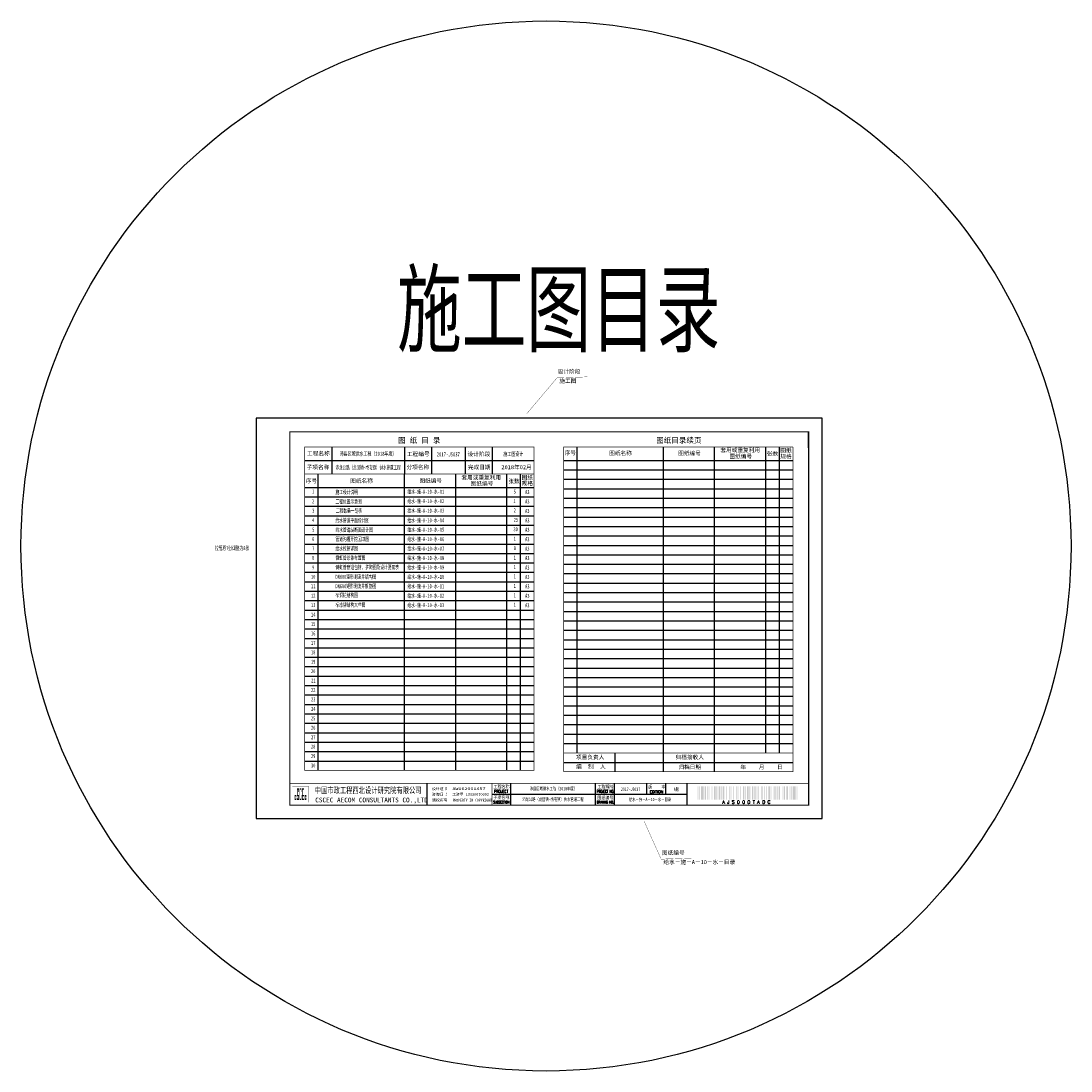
# Model space of a CAD drawing. Extents: x 5956 to 11120, y 3346 to 7374.
# Tile 9 of 9: x 10341 to 11120, y 4972 to 5751. Entities that reach past the tile are written whole.
import ezdxf
from ezdxf.enums import TextEntityAlignment as Align

# ---------------------------------------------------------------- set-up
doc = ezdxf.new("R2010")
doc.units = 0
doc.layers.get('0').update_dxf_attribs({"linetype": 'CONTINUOUS'})
doc.layers.add('0-辅助线', color=6, linetype='CONTINUOUS', plot=False)
for name, color, linetype in [('GPSCOMMON', 7, 'CONTINUOUS'), ('PP-COM', 7, 'CONTINUOUS'), ('可编辑', 7, 'CONTINUOUS')]:
    doc.layers.add(name, color=color, linetype=linetype)
doc.styles.add('gpshz', font='tssdeng.shx', dxfattribs={"width": 0.7, "height": 2.5, "bigfont": 'hztxt.shx'})
doc.styles.get("Standard").update_dxf_attribs({"font": 'rs.shx', "bigfont": 'hztxt.shx'})
doc.styles.add('图签', font='txt', dxfattribs={"width": 0.66})
doc.styles.add('图签 1', font='romanc.shx', dxfattribs={"width": 0.8})
doc.styles.add('宋体', font='txt')

# ---------------------------------------------------------------- blocks, each defined once
blk = doc.blocks.new('*U15')
at = {"linetype": 'Continuous', "ltscale": 0.055}
h = blk.add_hatch(color=5, dxfattribs=at)
h.paths.add_polyline_path([(29.58, 15.44), (29.58, 14.79), (29.15, 14.79), (29.15, 16.46), (29.58, 16.46), (29.58, 15.89), (29.99, 15.89), (29.99, 17.52), (28.74, 17.52), (28.74, 13.8), (29.99, 13.8), (29.99, 15.44)])
h.paths.add_polyline_path([(30.4, 15.44), (30.4, 13.8), (31.92, 13.8), (31.92, 17.52), (30.81, 17.52), (30.81, 21.38), (31.51, 21.38), (31.51, 19.57), (31.92, 19.57), (31.92, 22.37), (30.4, 22.37), (30.4, 16.46), (31.51, 16.46), (31.51, 14.79), (30.81, 14.79), (30.81, 15.44)])
h.paths.add_polyline_path([(33.3, 17.52), (33.3, 14.79), (32.74, 14.79), (32.74, 21.38), (33.3, 21.38), (33.3, 19.57), (33.71, 19.57), (33.71, 22.37), (32.33, 22.37), (32.33, 13.8), (33.71, 13.8), (33.71, 17.52)])
h.paths.add_polyline_path([(35.66, 22.37), (34.12, 22.37), (34.12, 13.8), (35.66, 13.8), (35.66, 14.79), (34.53, 14.79), (34.53, 16.46), (35.66, 16.46), (35.66, 17.52), (34.53, 17.52), (34.53, 21.38), (35.66, 21.38)])
h.paths.add_polyline_path([(36.9, 15.44), (36.9, 14.79), (36.48, 14.79), (36.48, 16.46), (36.9, 16.46), (36.9, 15.89), (37.31, 15.89), (37.31, 17.52), (36.07, 17.52), (36.07, 13.8), (37.31, 13.8), (37.31, 15.44)])
at = {"color": 5}
blk.add_line((410, 275), (410, 287), dxfattribs=at)
for p, q in [((127, 10), (127, 26)), ((189, 10), (189, 26)), ((252, 10), (252, 26)), ((266, 10), (266, 26)), ((290, 18), (290, 26)), ((304, 18), (304, 26)), ((320, 10), (320, 26)), ((175, 18), (320, 18))]:
    blk.add_line(p, q)
at = {"color": 7}
blk.add_lwpolyline([(0, 0), (420, 0), (420, 297), (0, 297)], close=True, dxfattribs=at)
blk.add_lwpolyline([(410, 10, 1, 1, 0), (410, 287, 0.75, 0.75, 0), (25, 287, 0.75, 0.75, 0), (25, 10, 0.75, 0.75, 0), (410, 10, 0.75, 0.75, 0)], format="xyseb", dxfattribs=at)
at = {"color": 7, "const_width": 0.5}
blk.add_lwpolyline([(410, 26), (410, 10), (25, 10), (25, 26), (410, 26)], dxfattribs=at)
at = {"color": 5, "const_width": 0.129}
blk.add_lwpolyline([(27, 12), (39, 12), (39, 24), (27, 24)], close=True, dxfattribs=at)
for points in [[(175, 10, 0.5, 0.5, 0), (175, 26, 0, 0, 0)], [(320, 10.34, 0.5, 0.5, 0), (320, 26, 0, 0, 0)]]:
    blk.add_lwpolyline(points, format="xyseb")
for points in [[(327.65, 13.95), (327.65, 23.95), (328.2, 13.95), (328.2, 23.95)], [(328.85, 13.95), (328.85, 23.95), (329.4, 13.95), (329.4, 23.95)], [(330.05, 13.95), (330.05, 23.95), (332.25, 13.95), (332.25, 23.95)], [(332.9, 13.95), (332.9, 23.95), (334, 13.95), (334, 23.95)], [(334.65, 13.95), (334.65, 23.95), (335.2, 13.95), (335.2, 23.95)], [(335.85, 13.95), (335.85, 23.95), (336.4, 13.95), (336.4, 23.95)], [(338.15, 13.95), (338.15, 23.95), (338.7, 13.95), (338.7, 23.95)], [(339.9, 13.95), (339.9, 23.95), (341, 13.95), (341, 23.95)], [(341.65, 13.95), (341.65, 23.95), (342.2, 13.95), (342.2, 23.95)], [(343.4, 13.95), (343.4, 23.95), (344.5, 13.95), (344.5, 23.95)], [(345.15, 13.95), (345.15, 23.95), (345.7, 13.95), (345.7, 23.95)], [(346.35, 13.95), (346.35, 23.95), (347.45, 13.95), (347.45, 23.95)], [(348.65, 13.95), (348.65, 23.95), (349.2, 13.95), (349.2, 23.95)], [(350.95, 13.95), (350.95, 23.95), (351.5, 13.95), (351.5, 23.95)], [(352.15, 13.95), (352.15, 23.95), (352.7, 13.95), (352.7, 23.95)], [(353.9, 13.95), (353.9, 23.95), (354.45, 13.95), (354.45, 23.95)], [(356.2, 13.95), (356.2, 23.95), (356.75, 13.95), (356.75, 23.95)], [(357.4, 13.95), (357.4, 23.95), (357.95, 13.95), (357.95, 23.95)], [(359.15, 13.95), (359.15, 23.95), (359.7, 13.95), (359.7, 23.95)], [(361.45, 13.95), (361.45, 23.95), (362, 13.95), (362, 23.95)], [(362.65, 13.95), (362.65, 23.95), (363.2, 13.95), (363.2, 23.95)], [(364.4, 13.95), (364.4, 23.95), (365.5, 13.95), (365.5, 23.95)], [(366.15, 13.95), (366.15, 23.95), (366.7, 13.95), (366.7, 23.95)], [(367.9, 13.95), (367.9, 23.95), (369, 13.95), (369, 23.95)], [(369.65, 13.95), (369.65, 23.95), (370.75, 13.95), (370.75, 23.95)], [(371.4, 13.95), (371.4, 23.95), (371.95, 13.95), (371.95, 23.95)], [(372.6, 13.95), (372.6, 23.95), (373.15, 13.95), (373.15, 23.95)], [(374.9, 13.95), (374.9, 23.95), (376, 13.95), (376, 23.95)], [(377.2, 13.95), (377.2, 23.95), (377.75, 13.95), (377.75, 23.95)], [(378.4, 13.95), (378.4, 23.95), (378.95, 13.95), (378.95, 23.95)], [(380.15, 13.95), (380.15, 23.95), (381.25, 13.95), (381.25, 23.95)], [(381.9, 13.95), (381.9, 23.95), (382.45, 13.95), (382.45, 23.95)], [(384.2, 13.95), (384.2, 23.95), (384.75, 13.95), (384.75, 23.95)], [(385.4, 13.95), (385.4, 23.95), (385.95, 13.95), (385.95, 23.95)], [(386.6, 13.95), (386.6, 23.95), (387.15, 13.95), (387.15, 23.95)], [(387.8, 13.95), (387.8, 23.95), (388.9, 13.95), (388.9, 23.95)], [(390.65, 13.95), (390.65, 23.95), (391.2, 13.95), (391.2, 23.95)], [(391.85, 13.95), (391.85, 23.95), (392.4, 13.95), (392.4, 23.95)], [(393.6, 13.95), (393.6, 23.95), (394.7, 13.95), (394.7, 23.95)], [(395.9, 13.95), (395.9, 23.95), (396.45, 13.95), (396.45, 23.95)], [(397.1, 13.95), (397.1, 23.95), (397.65, 13.95), (397.65, 23.95)], [(398.3, 13.95), (398.3, 23.95), (400.5, 13.95), (400.5, 23.95)], [(401.15, 13.95), (401.15, 23.95), (401.7, 13.95), (401.7, 23.95)], [(401.7, 13.95), (401.7, 23.95), (401.7, 13.95), (401.7, 23.95)], [(401.7, 13.95), (401.7, 23.95), (401.7, 13.95), (401.7, 23.95)], [(401.7, 13.95), (401.7, 23.95), (401.7, 13.95), (401.7, 23.95)], [(401.7, 13.95), (401.7, 23.95), (401.7, 13.95), (401.7, 23.95)], [(401.7, 13.95), (401.7, 23.95), (401.7, 13.95), (401.7, 23.95)], [(401.7, 13.95), (401.7, 23.95), (401.7, 13.95), (401.7, 23.95)], [(401.7, 13.95), (401.7, 23.95), (401.7, 13.95), (401.7, 23.95)], [(401.7, 13.95), (401.7, 23.95), (401.7, 13.95), (401.7, 23.95)], [(401.7, 13.95), (401.7, 23.95), (401.7, 13.95), (401.7, 23.95)], [(401.7, 13.95), (401.7, 23.95), (401.7, 13.95), (401.7, 23.95)], [(401.7, 13.95), (401.7, 23.95), (401.7, 13.95), (401.7, 23.95)], [(401.7, 13.95), (401.7, 23.95), (401.7, 13.95), (401.7, 23.95)], [(401.7, 13.95), (401.7, 23.95), (401.7, 13.95), (401.7, 23.95)], [(401.7, 13.95), (401.7, 23.95), (401.7, 13.95), (401.7, 23.95)], [(401.7, 13.95), (401.7, 23.95), (401.7, 13.95), (401.7, 23.95)], [(401.7, 13.95), (401.7, 23.95), (401.7, 13.95), (401.7, 23.95)], [(401.7, 13.95), (401.7, 23.95), (401.7, 13.95), (401.7, 23.95)]]:
    blk.add_solid(points)
at = {"color": 7, "linetype": 'Continuous', "style": '图签'}
for s, height, width, p in [('中国市政工程西北设计研究院有限公司', 4.5, 0.74, (43.58, 18.68)), ('AW162001457', 2, 1.64, (145.73, 21.13)), ('CSCEC AECOM CONSULTANTS CO.,LTD', 3.5, 1.03, (43.89, 11.97)), ('PROPERTY IN COPYRIGHT', 2, 0.85, (145.91, 12.6))]:
    blk.add_text(s, height=height, dxfattribs=dict(at, width=width)).set_placement(p)
for s, p in [('设计证书', (130.66, 21.11)), ('咨询证书', (130.56, 16.9)), ('工咨甲 13320070002', (145.61, 16.9)), ('版权所有', (130.76, 12.66))]:
    blk.add_text(s, height=2, dxfattribs=at).set_placement(p)
at = {"color": 7, "linetype": 'Continuous'}
for s, height, style, width, p in [('工程名称', 2.5, '图签', 0.85, (182.18, 22.37)), ('工程编号', 2.5, '图签', 0.85, (259.42, 22.41)), ('版    本', 2.5, '图签', 0.85, (297.36, 22.27)), ('子项名称', 2.5, '图签', 0.85, (182.05, 14.39)), ('PROJECT', 2, '图签 1', 0.85, (181.94, 19.14)), ('图纸编号', 2.5, '图签', 0.85, (259.21, 14.17)), ('PROJECT NO.', 2, '图签 1', 0.59, (259.35, 19.15)), ('SUBSECTION', 2, '图签 1', 0.6, (182.02, 11.15)), ('DRAWING NO.', 2, '图签 1', 0.59, (259.16, 11.1))]:
    blk.add_text(s, height=height, dxfattribs=dict(at, style=style, width=width)).set_placement(p, align=Align.CENTER)
at = {"color": 7, "linetype": 'Continuous', "style": '图签 1'}
blk.add_text('EDITION', height=2, dxfattribs=at).set_placement((297.12, 18.85), align=Align.CENTER)
blk.add_text('A J S 0 0 0 T A D C ', height=2.5).set_placement((364.68, 13.45), align=Align.TOP_CENTER)
at = {"style": '图签'}
for tag, height, width, p, p2 in [('工程名称-图框', 3, 1.737888, (59.04, 269.15), (107.24, 269.15)), ('工程编号-图框', 3, 0.802427, (131.58, 268.64), (153.83, 268.64)), ('设计阶段-图框', 3, 0.802427, (179.72, 268.93), (201.97, 268.93)), ('子项名称-图框', 3, 1.737888, (59.04, 258.93), (107.24, 258.93)), ('工程名称', 2.5, 4.154745, (191.08, 20.92), (250.17, 20.92)), ('子项名称', 2.5, 4.226601, (190.24, 12.96), (250.36, 12.96)), ('工程编号', 2.5, 1.564732, (266.8, 20.47), (289.06, 20.47)), ('图纸编号', 2.5, 3.659373, (266.3, 12.87), (318.35, 12.87)), ('版本', 2.5, 1.989659, (304.84, 20.4), (318.99, 20.4))]:
    blk.add_attdef(tag, text='', height=height, dxfattribs=dict(at, width=width)).set_placement(p, p2, align=Align.FIT)
blk = doc.blocks.new('20180504.1607227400')
at = {"layer": '0-辅助线', "color": 3}
blk.add_circle((10730.73, 5361.38), 389.54, dxfattribs=at)
at = {"layer": 'PP-COM', "color": 3, "const_width": 0.2, "flags": 128}
for points in [[(10716.38, 5459.46), (10738.87, 5486.06), (10761.33, 5486.87)], [(10803.57, 5157.09), (10816.14, 5129.04), (10838.61, 5129.85)]]:
    blk.add_lwpolyline(points, dxfattribs=at)
at = {"layer": '可编辑'}
for p, q in [((10571.78, 5434.85), (10571.78, 5414.85)), ((10625.78, 5434.85), (10625.78, 5414.85)), ((10645.78, 5434.85), (10645.78, 5414.85)), ((10670.78, 5434.85), (10670.78, 5414.85)), ((10690.78, 5434.85), (10690.78, 5414.85)), ((10753.91, 5207.85), (10753.91, 5434.85)), ((10817.91, 5193.85), (10817.91, 5434.85)), ((10855.79, 5193.85), (10855.79, 5434.85)), ((10893.91, 5207.85), (10893.91, 5434.85)), ((10903.91, 5207.85), (10903.91, 5434.85)), ((10551.78, 5424.85), (10721.78, 5424.85)), ((10743.91, 5424.85), (10913.91, 5424.85)), ((10561.78, 5194.85), (10561.78, 5414.85)), ((10625.78, 5194.85), (10625.78, 5414.85)), ((10663.78, 5194.85), (10663.78, 5414.85)), ((10701.78, 5194.85), (10701.78, 5414.85)), ((10711.78, 5194.85), (10711.78, 5414.85)), ((10743.91, 5417.85), (10913.91, 5417.85)), ((10743.91, 5410.85), (10913.91, 5410.85)), ((10551.78, 5404.85), (10721.78, 5404.85)), ((10743.91, 5403.85), (10913.91, 5403.85)), ((10551.78, 5397.85), (10721.78, 5397.85)), ((10743.91, 5396.85), (10913.91, 5396.85)), ((10551.78, 5390.85), (10721.78, 5390.85)), ((10551.78, 5383.85), (10721.78, 5383.85)), ((10743.91, 5389.85), (10913.91, 5389.85)), ((10551.78, 5376.85), (10721.78, 5376.85)), ((10743.91, 5382.85), (10913.91, 5382.85)), ((10743.91, 5375.85), (10913.91, 5375.85)), ((10551.78, 5369.85), (10721.78, 5369.85)), ((10743.91, 5368.85), (10913.91, 5368.85)), ((10551.78, 5362.85), (10721.78, 5362.85)), ((10743.91, 5361.85), (10913.91, 5361.85)), ((10551.78, 5355.85), (10721.78, 5355.85)), ((10743.91, 5354.85), (10913.91, 5354.85)), ((10551.78, 5348.85), (10721.78, 5348.85)), ((10743.91, 5347.85), (10913.91, 5347.85)), ((10551.78, 5341.85), (10721.78, 5341.85)), ((10743.91, 5340.85), (10913.91, 5340.85)), ((10551.78, 5334.85), (10721.78, 5334.85)), ((10743.91, 5333.85), (10913.91, 5333.85)), ((10551.78, 5327.85), (10721.78, 5327.85)), ((10743.91, 5326.85), (10913.91, 5326.85)), ((10551.78, 5320.85), (10721.78, 5320.85)), ((10551.78, 5313.85), (10721.78, 5313.85)), ((10743.91, 5319.85), (10913.91, 5319.85)), ((10551.78, 5306.85), (10721.78, 5306.85)), ((10743.91, 5312.85), (10913.91, 5312.85)), ((10743.91, 5305.85), (10913.91, 5305.85)), ((10551.78, 5299.85), (10721.78, 5299.85)), ((10743.91, 5298.85), (10913.91, 5298.85)), ((10551.78, 5292.85), (10721.78, 5292.85)), ((10743.91, 5291.85), (10913.91, 5291.85)), ((10551.78, 5285.85), (10721.78, 5285.85)), ((10743.91, 5284.85), (10913.91, 5284.85)), ((10551.78, 5278.85), (10721.78, 5278.85)), ((10743.91, 5277.85), (10913.91, 5277.85)), ((10551.78, 5271.85), (10721.78, 5271.85)), ((10743.91, 5270.85), (10913.91, 5270.85)), ((10551.78, 5264.85), (10721.78, 5264.85)), ((10743.91, 5263.85), (10913.91, 5263.85)), ((10551.78, 5257.85), (10721.78, 5257.85)), ((10743.91, 5256.85), (10913.91, 5256.85)), ((10551.78, 5250.85), (10721.78, 5250.85)), ((10551.78, 5243.85), (10721.78, 5243.85)), ((10743.91, 5249.85), (10913.91, 5249.85)), ((10551.78, 5236.85), (10721.78, 5236.85)), ((10743.91, 5242.85), (10913.91, 5242.85)), ((10743.91, 5235.85), (10913.91, 5235.85)), ((10551.78, 5229.85), (10721.78, 5229.85)), ((10743.91, 5228.85), (10913.91, 5228.85)), ((10551.78, 5222.85), (10721.78, 5222.85)), ((10743.91, 5221.85), (10913.91, 5221.85)), ((10551.78, 5215.85), (10721.78, 5215.85)), ((10743.91, 5214.85), (10913.91, 5214.85)), ((10551.78, 5208.85), (10721.78, 5208.85)), ((10781.91, 5207.85), (10781.91, 5193.85)), ((10551.78, 5201.85), (10721.78, 5201.85)), ((10743.91, 5200.85), (10913.91, 5200.85))]:
    blk.add_line(p, q, dxfattribs=at)
at = {"layer": '可编辑', "const_width": 0.5}
for points in [[(10551.78, 5194.85), (10551.78, 5434.85), (10721.78, 5434.85), (10721.78, 5194.85), (10551.78, 5194.85)], [(10743.91, 5193.85), (10743.91, 5434.85), (10913.91, 5434.85)], [(10913.91, 5434.85), (10913.91, 5193.85), (10743.91, 5193.85)], [(10551.78, 5414.85), (10721.78, 5414.85)], [(10743.91, 5207.85), (10913.91, 5207.85)]]:
    blk.add_lwpolyline(points, dxfattribs=at)
at = {"layer": 'PP-COM'}
ref = blk.add_blockref('*U15', (10515.56, 5159.2), dxfattribs=at)
ref.add_attrib('图纸编号', '给水－施－A－10－水－目录', dxfattribs={"layer": '0', "color": 1, "height": 2.5, "style": '图签', "width": 0.7}).set_placement((10807.88, 5172.07), align=Align.CENTER)
ref.add_attrib('版本', 'A版', dxfattribs={"layer": '0', "color": 0, "height": 2.5, "style": '图签', "width": 0.7}).set_placement((10827.47, 5179.6), align=Align.CENTER)
ref.add_attrib('工程编号', '2017-JS037', dxfattribs={"layer": '0', "color": 1, "height": 2.5, "style": '图签', "width": 0.7}).set_placement((10793.49, 5179.67), align=Align.CENTER)
ref.add_attrib('子项名称', '沛龙公路（龙固镇~杨屯镇）供水管道工程', dxfattribs={"layer": '0', "color": 1, "height": 2.5, "style": '图签', "width": 0.7}).set_placement((10735.86, 5172.17), align=Align.CENTER)
ref.add_attrib('工程名称', '沛县区域供水工程（2018年度）', dxfattribs={"layer": '0', "color": 1, "height": 2.5, "style": '图签', "width": 0.7}).set_placement((10736.18, 5180.13), align=Align.CENTER)
ref.add_attrib('工程名称-图框', '沛县区域供水工程（2018年度）', dxfattribs={"layer": '0', "color": 1, "height": 3, "style": '图签', "width": 0.7}).set_placement((10598.69, 5428.35), align=Align.CENTER)
ref.add_attrib('子项名称-图框', '沛龙公路（龙固镇~杨屯镇）供水管道工程', dxfattribs={"layer": '0', "color": 1, "height": 3, "style": '图签', "width": 0.607217}).set_placement((10574.6, 5418.14), (10622.79, 5418.14), align=Align.FIT)
ref.add_attrib('工程编号-图框', '2017-JS037', dxfattribs={"layer": '0', "color": 1, "height": 3, "style": '图签', "width": 0.7}).set_placement((10658.26, 5427.84), align=Align.CENTER)
ref.add_attrib('设计阶段-图框', '施工图设计', dxfattribs={"layer": '0', "color": 0, "height": 3, "style": '图签', "width": 0.7}).set_placement((10706.4, 5428.13), align=Align.CENTER)
at = {"color": 3, "style": 'gpshz', "width": 0.8}
blk.add_text('施工图目录', height=60, dxfattribs=at).set_placement((10740.18, 5505.16), align=Align.CENTER)
at = {"layer": '可编辑', "style": '宋体'}
for s, p in [('图 纸 目 录', (10636.7, 5439.91)), ('图纸目录续页', (10829.3, 5439.91))]:
    blk.add_text(s, height=4, dxfattribs=at).set_placement(p, align=Align.MIDDLE)
at = {"layer": '可编辑', "style": '图签', "width": 0.66}
for s, p in [('施工设计说明', (10574.55, 5399.9)), ('给水-施-A-10-水-01', (10627.93, 5400.2)), ('5', (10706.74, 5400.32)), ('A3', (10715.26, 5399.94)), ('工程位置示意图', (10574.53, 5392.86)), ('给水-施-A-10-水-02', (10627.93, 5393.17)), ('1', (10706.57, 5393.32)), ('A3', (10715.26, 5392.94)), ('工程数量一览表', (10574.77, 5385.98)), ('给水-施-A-10-水-03', (10627.93, 5386.15)), ('2', (10706.74, 5386.32)), ('A3', (10715.26, 5385.94)), ('给水管道平面设计图', (10574.54, 5378.85)), ('给水-施-A-10-水-04', (10627.93, 5378.9)), ('25', (10706.74, 5379.32)), ('A3', (10715.26, 5378.94)), ('管道沟槽开挖回填图', (10574.51, 5365.04)), ('给水管道纵断面设计图', (10574.54, 5371.85)), ('给水-施-A-10-水-05', (10627.93, 5372)), ('给水-施-A-10-水-06', (10627.93, 5365)), ('30', (10706.57, 5372.32)), ('1', (10706.74, 5365.32)), ('A3', (10715.26, 5371.94)), ('A3', (10715.26, 5364.94)), ('给水拉管详图', (10574.51, 5358.04)), ('给水-施-A-10-水-07', (10627.93, 5358)), ('8', (10706.74, 5358.32)), ('A3', (10715.26, 5357.94)), ('倒虹管总体布置图', (10574.51, 5351.14)), ('给水-施-A-10-水-08', (10627.93, 5351)), ('1', (10706.74, 5351.32)), ('A3', (10715.26, 5350.94)), ('倒虹管管道包封、护砌图及设计要素表', (10574.51, 5344.14)), ('给水-施-A-10-水-09', (10627.93, 5344)), ('1', (10706.74, 5344.32)), ('A3', (10715.26, 5343.94)), ('DN600矩形测流井结构图', (10574.51, 5337.05)), ('给水-施-A-10-水-10', (10627.93, 5337)), ('1', (10706.74, 5337.32)), ('A3', (10715.26, 5336.94)), ('DN600矩形测流井钢筋图', (10574.51, 5330.05)), ('给水-施-A-10-水-11', (10627.93, 5330)), ('1', (10706.74, 5330.32)), ('A3', (10715.26, 5329.94)), ('标识桩结构图', (10574.51, 5323.41)), ('给水-施-A-10-水-12', (10627.93, 5323)), ('1', (10706.74, 5323.32)), ('A3', (10715.26, 5322.94)), ('标志牌结构大样图', (10574.51, 5316.24)), ('给水-施-A-10-水-13', (10627.93, 5316)), ('1', (10706.74, 5316.32)), ('A3', (10715.26, 5315.94))]:
    blk.add_text(s, height=3, dxfattribs=at).set_placement(p)
at = {"layer": '可编辑', "color": 1, "style": '图签', "width": 0.66}
blk.add_text('拉管原7张调整为8张', height=3, dxfattribs=at).set_placement((10485.14, 5358.32))
at = {"layer": '可编辑', "color": 3, "char_height": 3, "attachment_point": 1, "style": '宋体'}
for s, insert, width in [('设计阶段', (10739.46, 5492.33), 23.6222), ('施工图', (10740.62, 5485.39), 23.6222), ('2018年02月', (10697.64, 5421.37), 23.6222), ('图纸编号', (10816.74, 5135.31), 23.6222), ('给水－施－A－10－水－目录', (10817.9, 5128.37), 53.5058)]:
    blk.add_mtext(s, dxfattribs=dict(at, insert=insert, width=width))
at = {"layer": '可编辑', "char_height": 3}
for s, insert, width, attachment_point, style in [('工程名称', (10553.44, 5431.56), 17.0323, 1, '宋体'), ('设计阶段', (10672.53, 5431.11), 17.6273, 1, '宋体'), ('序号', (10744.63, 5432.05), 17.6273, 1, '宋体'), ('图纸名称', (10777.62, 5431.79), 17.6273, 1, '宋体'), ('图纸编号', (10828.84, 5431.7), 17.6273, 1, '宋体'), ('套用或重复利用', (10860.13, 5434.06), 33.6222, 1, '宋体'), ('张数', (10894.62, 5431.45), 17.6273, 1, '宋体'), ('图纸', (10904.59, 5433.84), 17.6273, 1, '宋体'), ('图纸编号', (10866.88, 5429.43), 17.6273, 1, '宋体'), ('规格', (10904.56, 5429.37), 17.6273, 1, '宋体'), ('子项名称', (10553.21, 5421.37), 17.6273, 1, '宋体'), ('分项名称', (10627.26, 5421.37), 18.4455, 1, '宋体'), ('完成日期', (10672.75, 5421.37), 17.6273, 1, '宋体'), ('序号', (10552.54, 5411.24), 17.6273, 1, '宋体'), ('图纸名称', (10585.46, 5411.26), 17.6273, 1, '宋体'), ('图纸编号', (10636.77, 5411.34), 17.6273, 1, '宋体'), ('套用或重复利用', (10668.01, 5413.74), 31.9137, 1, '宋体'), ('图纸编号', (10674.78, 5409.22), 17.6273, 1, '宋体'), ('张数', (10702.78, 5410.94), 17.6273, 1, '宋体'), ('规格', (10712.73, 5409.42), 17.6273, 1, '宋体'), ('图纸', (10712.69, 5413.77), 17.6273, 1, '宋体'), ('1', (10558.02, 5403.43), 6.7711, 2, '图签'), ('2', (10558.02, 5396.03), 6.7711, 2, '图签'), ('3', (10558.02, 5389.12), 6.7711, 2, '图签'), ('4', (10558.02, 5382.1), 6.7711, 2, '图签'), ('5', (10558.02, 5375.04), 6.7711, 2, '图签'), ('6', (10558.02, 5368.04), 6.7711, 2, '图签'), ('7', (10558.02, 5361.04), 6.7711, 2, '图签'), ('8', (10558.02, 5354.04), 6.7711, 2, '图签'), ('9', (10558.02, 5347.04), 6.7711, 2, '图签'), ('10', (10558.02, 5340.04), 6.7711, 2, '图签'), ('11', (10558.02, 5333.04), 6.7711, 2, '图签'), ('12', (10558.02, 5326.04), 6.7711, 2, '图签'), ('13', (10558.02, 5319.04), 6.7711, 2, '图签'), ('14', (10558.02, 5312.04), 6.7711, 2, '图签'), ('15', (10558.02, 5305.04), 6.7711, 2, '图签'), ('16', (10558.02, 5298.04), 6.7711, 2, '图签'), ('17', (10558.02, 5291.04), 6.7711, 2, '图签'), ('18', (10558.02, 5284.04), 6.7711, 2, '图签'), ('19', (10558.02, 5277.04), 6.7711, 2, '图签'), ('20', (10558.02, 5270.04), 6.7711, 2, '图签'), ('21', (10558.02, 5263.04), 6.7711, 2, '图签'), ('22', (10558.02, 5256.04), 6.7711, 2, '图签'), ('23', (10558.02, 5249.04), 6.7711, 2, '图签'), ('24', (10558.02, 5242.04), 6.7711, 2, '图签'), ('25', (10558.02, 5235.04), 6.7711, 2, '图签'), ('26', (10558.02, 5228.04), 6.7711, 2, '图签'), ('27', (10558.02, 5221.04), 6.7711, 2, '图签'), ('28', (10558.02, 5214.04), 6.7711, 2, '图签'), ('29', (10558.02, 5207.04), 6.7711, 2, '图签'), ('项目负责人', (10753.03, 5206.2), 21.6808, 1, '宋体'), ('归档接收人', (10826.91, 5206.2), 21.6808, 1, '宋体'), ('30', (10558.02, 5200.04), 6.7711, 2, '图签'), ('编  制  人', (10753.03, 5199.2), 21.6808, 1, '宋体'), ('归档日期', (10837.34, 5197.23), 18.6623, 5, '宋体'), ('年    月    日', (10890.7, 5197.23), 34.096, 5, '宋体')]:
    blk.add_mtext(s, dxfattribs=dict(at, insert=insert, width=width, attachment_point=attachment_point, style=style))
at = {"layer": '可编辑', "insert": (10627.53, 5431.14), "char_height": 3, "width": 18.4005, "attachment_point": 1, "line_spacing_factor": 0.8, "style": '宋体'}
blk.add_mtext('工程编号', dxfattribs=at)

msp = doc.modelspace()

# ---------------------------------------------------------------- block references
at = {"layer": 'GPSCOMMON'}
msp.add_blockref('20180504.1607227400', (0, 0), dxfattribs=at)

doc.saveas('drawing.dxf')
